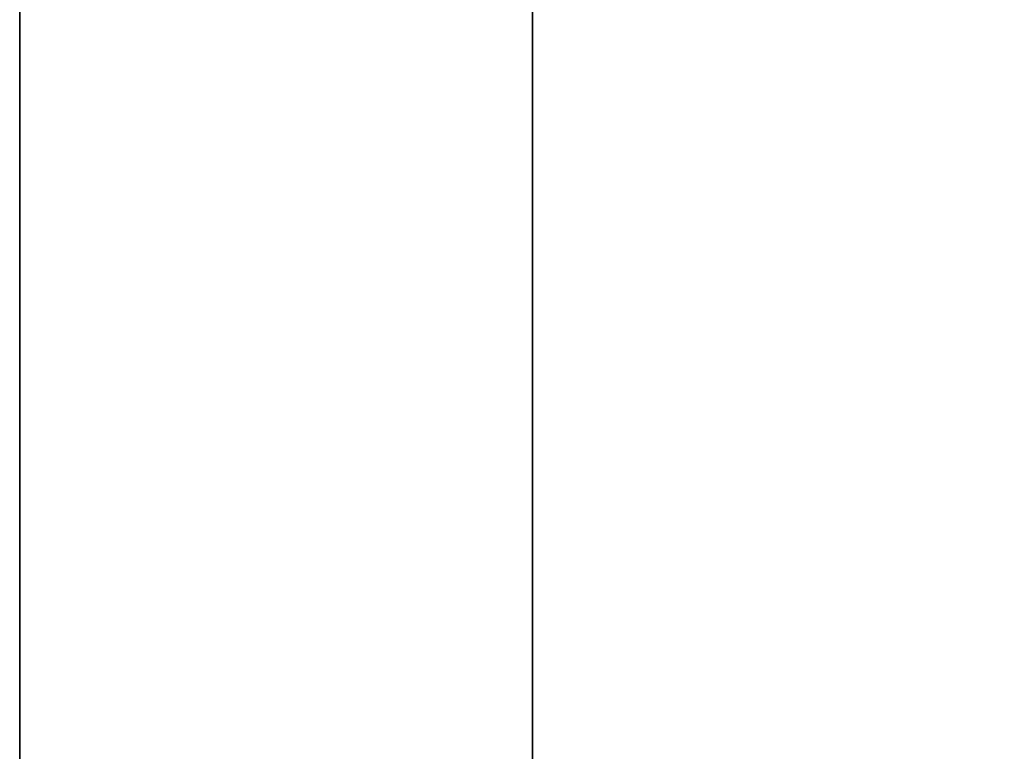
# Model space of a CAD drawing. Header units: millimetres. Extents: x -15 to 7, y 1 to 148.
# Tile 6 of 256: x -7.85 to -6.35, y 8.27 to 9.38. Entities that reach past the tile are written whole.
import ezdxf

# ---------------------------------------------------------------- set-up
doc = ezdxf.new("R2010")
doc.units = ezdxf.units.MM
doc.header["$MEASUREMENT"] = 0
doc.layers.add('Default', color=7, linetype='Continuous', true_color=0x000000)

msp = doc.modelspace()

# ---------------------------------------------------------------- linework, layer by layer
at = {"layer": 'Default', "color": 254, "true_color": 0xcad1ee}
for points in [[(-7.845, 8.202), (-7.845, 103.3467)], [(-7.0659, 103.3467), (-7.0659, 8.202)], [(-7.845, 69.827), (-7.845, 8.2414)], [(-7.0659, 8.2414), (-7.0659, 69.0485)]]:
    msp.add_lwpolyline(points, dxfattribs=at)
at = {"layer": 'Default', "color": 254, "true_color": 0xcad1ee, "extrusion": (1, 0, 0)}
for points in [[(7.8464, -92.8363), (11.878, -90.079)], [(11.4265, -89.4189), (7.3949, -92.1762)], [(11.225, -34.9961), (8.4599, -33.105)], [(11.225, -34.9961), (8.4599, -33.105)], [(10.7735, -35.6562), (8.0085, -33.7651)]]:
    msp.add_lwpolyline(points, dxfattribs=at)
at = {"layer": 'Default', "color": 254, "true_color": 0xcad1ee, "extrusion": (0.014774, 0.999891, 0.000319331)}
msp.add_lwpolyline([(0.637, -90.6842), (7.2037, -90.8261)], dxfattribs=at)
at = {"layer": 'Default', "color": 254, "true_color": 0xcad1ee, "extrusion": (0.014774, 0.999891, -0.000319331)}
msp.add_lwpolyline([(0.6367, -34.824), (7.2034, -34.6821)], dxfattribs=at)
at = {"layer": 'Default', "color": 254, "true_color": 0xcad1ee, "extrusion": (7.2787e-14, 0.825416, -0.564524)}
msp.add_lwpolyline([(7.845, -22.5496), (7.8448, -22.5671), (7.8442, -22.5848), (7.8432, -22.6026), (7.8419, -22.6205), (7.84, -22.6385), (7.8378, -22.6566), (7.8351, -22.6748), (7.832, -22.6931), (7.8285, -22.7114), (7.8244, -22.7298), (7.82, -22.7481), (7.815, -22.7665), (7.8096, -22.7849), (7.8037, -22.8032), (7.7974, -22.8215), (7.7905, -22.8398), (7.7832, -22.8579), (7.7754, -22.876), (7.7671, -22.8939), (7.7584, -22.9117), (7.7491, -22.9293), (7.7394, -22.9468), (7.7293, -22.964), (7.7186, -22.9811), (7.7076, -22.9979), (7.696, -23.0145), (7.6841, -23.0308), (7.6717, -23.0468), (7.6589, -23.0626), (7.6457, -23.078), (7.632, -23.0931), (7.618, -23.1078), (7.6037, -23.1222), (7.589, -23.1362), (7.5739, -23.1498), (7.5585, -23.163), (7.5428, -23.1758), (7.5268, -23.1882), (7.5105, -23.2002), (7.494, -23.2117), (7.4772, -23.2228), (7.4602, -23.2334), (7.443, -23.2435), (7.4257, -23.2532), (7.4081, -23.2624), (7.3904, -23.2712), (7.3726, -23.2794), (7.3546, -23.2872), (7.3366, -23.2945), (7.3184, -23.3014), (7.3003, -23.3078), (7.282, -23.3136), (7.2638, -23.3191), (7.2455, -23.324), (7.2273, -23.3285), (7.2091, -23.3326), (7.1909, -23.3362), (7.1728, -23.3393), (7.1547, -23.342), (7.1367, -23.3443), (7.1189, -23.3462), (7.1011, -23.3476), (7.0835, -23.3486), (7.0659, -23.3493)], dxfattribs=at)
at = {"layer": 'Default', "color": 254, "true_color": 0xcad1ee, "extrusion": (1, -4.5819e-15, -5.21134e-15)}
msp.add_lwpolyline([(7.7563, -32.3159), (7.7881, -32.374), (7.8217, -32.4313), (7.8571, -32.4877), (7.8943, -32.5431), (7.9332, -32.5974), (7.9739, -32.6506), (8.0161, -32.7027), (8.06, -32.7534), (8.1054, -32.8027), (8.1522, -32.8507), (8.2005, -32.8971), (8.25, -32.942), (8.3008, -32.9853), (8.3528, -33.0269), (8.4059, -33.0668), (8.4599, -33.105)], dxfattribs=at)

doc.saveas('drawing.dxf')
